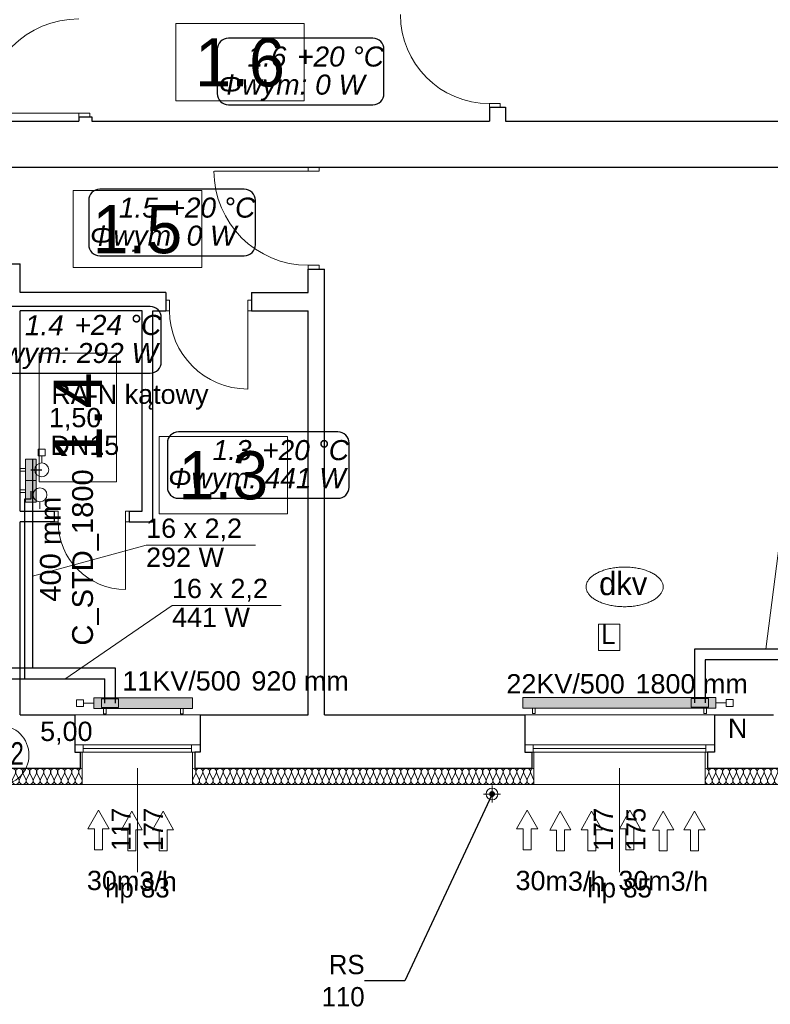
# Model space of a CAD drawing. Header units: millimetres. Extents: x -17429 to 155243, y -2908 to 188569.
# Tile 69 of 113: x 11431 to 18435, y 89263 to 98453. Entities that reach past the tile are written whole.
import ezdxf
from ezdxf.lldxf.tags import DXFTag

# ---------------------------------------------------------------- set-up
doc = ezdxf.new("R2010")
doc.units = ezdxf.units.MM
doc.header["$MEASUREMENT"] = 0
doc.layers.get('0').update_dxf_attribs({"lineweight": 5})
for name, color, linetype in [('#opisy', 7, 'Continuous'), ('#podkład', 252, 'Continuous'), ('Arch ocieplenie', 252, 'Continuous'), ('IS_Armatura_podłączeniowa_grz._dolnozas.', 255, 'SOLID'), ('IS_Armatura_Therm', 7, 'SOLID'), ('IS_Grafika', 7, 'SOLID'), ('IS_Grzejniki_Plan_rzut', 7, 'SOLID'), ('IS_Opisy_działek_Therm', 7, 'SOLID'), ('IS_Powrót', 5, 'DASH'), ('IS_Text_Armatury_Therm', 7, 'Continuous'), ('IS_Text_Konstrukcji', 7, 'Continuous'), ('IS_Text_Odbiornikow_Therm', 7, 'Continuous'), ('IS_Zasilanie', 1, 'SOLID')]:
    doc.layers.add(name, color=color, linetype=linetype)
for name, color, linetype, lineweight in [('#piony', 7, 'Continuous', 5), ('Arch opisy_Nr_Pióra__1', 252, 'Continuous', 25), ('Arch opisy_Nr_Pióra__21', 252, 'Continuous', 13), ('INWENT ODWODNIENIE_Nr_Pióra__21', 252, 'Continuous', 13), ('INWENT OPISY_Nr_Pióra__21', 252, 'Continuous', 13), ('INWENT. DRZWI_Nr_Pióra__21', 7, 'Continuous', 13), ('INWENT. OKNA_Nr_Pióra__5', 7, 'Continuous', 13), ('INWENT.ŚCIANY_Nr_Pióra__1', 252, 'Continuous', 25), ('INWENT.ŚCIANY_Nr_Pióra__21', 7, 'Continuous', 13)]:
    doc.layers.add(name, color=color, linetype=linetype, lineweight=lineweight)
doc.layers.add('arch izolacje_Nr_Pióra__3', color=7, linetype='Continuous', lineweight=13, true_color=0xff6600)
doc.layers.add('Arch ocieplenie_Nr_Pióra__22', color=7, linetype='Continuous', lineweight=9, true_color=0x7f7f7f)
doc.styles.add('ARIAL', font='arial.ttf', dxfattribs={"width": 0.75})
doc.styles.add('GENERATED_STYLE_2', font='txt')
doc.styles.add('GENERATED_STYLE_3', font='txt')
doc.styles.add('GENERATED_STYLE_4', font='txt')
doc.styles.add('MtXpl_Arial', font='txt', dxfattribs={"height": 0.2})
doc.styles.get("Standard").update_dxf_attribs({"font": 'arial.ttf', "bigfont": 'BIGFONT.SHX'})
tags = doc.linetypes.add('DASH', pattern=[15, 10, -5]).pattern_tags.tags
tags[6:7] = [DXFTag(74, 4), DXFTag(75, 0), DXFTag(340, '0'), DXFTag(46, 0.0), DXFTag(50, 0.0), DXFTag(44, 0.0), DXFTag(45, 0.0)]
tags[4:5] = [DXFTag(74, 4), DXFTag(75, 0), DXFTag(340, '0'), DXFTag(46, 0.0), DXFTag(50, 0.0), DXFTag(44, 0.0), DXFTag(45, 0.0)]
tags = doc.linetypes.add('SOLID', pattern=[10, 10, 0]).pattern_tags.tags
tags[6:7] = [DXFTag(74, 4), DXFTag(75, 0), DXFTag(340, '0'), DXFTag(46, 0.0), DXFTag(50, 0.0), DXFTag(44, 0.0), DXFTag(45, 0.0)]
tags[4:5] = [DXFTag(74, 4), DXFTag(75, 0), DXFTag(340, '0'), DXFTag(46, 0.0), DXFTag(50, 0.0), DXFTag(44, 0.0), DXFTag(45, 0.0)]
doc.dimstyles.new('GENERATED_STYLE__6', dxfattribs={"dimtxt": 0.18, "dimasz": 109.44, "dimexe": 0.18, "dimexo": 0.0625, "dimgap": 0.09, "dimtad": 0, "dimtih": 1, "dimtoh": 1, "dimdec": 4, "dimzin": 0, "dimdsep": 46, "dimcen": 0.09, "dimadec": 0, "dimazin": 0, "dimtfac": 1, "dimtdec": 4, "dimtmove": 0, "dimatfit": 3, "dimldrblk": 'ARROWHEAD_11', "dimfxl": 1, "dimtolj": 1, "dimtzin": 0, "dimarcsym": 0})

# ---------------------------------------------------------------- blocks, each defined once
blk = doc.blocks.new('Izolacja cieplna 14_100', base_point=(12014.1, 91465.9))
at = {"layer": 'Arch ocieplenie_Nr_Pióra__22', "linetype": 'Continuous'}
for p, q in [((11064, 91421.2), (11036.8, 91360.6)), ((11096.7, 91360.6), (11069.5, 91421.2)), ((11129.3, 91421.2), (11102.1, 91360.6)), ((11162, 91360.6), (11134.8, 91421.2)), ((11194.7, 91421.2), (11167.5, 91360.6)), ((11227.3, 91360.6), (11200.1, 91421.2)), ((11260, 91421.2), (11232.8, 91360.6)), ((11292.7, 91360.6), (11265.5, 91421.2)), ((11325.3, 91421.2), (11298.1, 91360.6)), ((11358, 91360.6), (11330.8, 91421.2)), ((11390.7, 91421.2), (11363.5, 91360.6)), ((11423.3, 91360.6), (11396.1, 91421.2)), ((11456, 91421.2), (11428.8, 91360.6)), ((11488.7, 91360.6), (11461.5, 91421.2)), ((11521.3, 91421.2), (11494.1, 91360.6)), ((11554, 91360.6), (11526.8, 91421.2)), ((11586.7, 91421.2), (11559.5, 91360.6)), ((11619.3, 91360.6), (11592.1, 91421.2)), ((11652, 91421.2), (11624.8, 91360.6)), ((11684.7, 91360.6), (11657.5, 91421.2)), ((11717.3, 91421.2), (11690.1, 91360.6)), ((11750, 91360.6), (11722.8, 91421.2)), ((11782.7, 91421.2), (11755.5, 91360.6)), ((11815.3, 91360.6), (11788.1, 91421.2)), ((11848, 91421.2), (11820.8, 91360.6)), ((11880.7, 91360.6), (11853.5, 91421.2)), ((11913.3, 91421.2), (11886.1, 91360.6)), ((11946, 91360.6), (11918.8, 91421.2)), ((11978.7, 91421.2), (11951.5, 91360.6)), ((12011.3, 91360.6), (11984.1, 91421.2))]:
    blk.add_line(p, q, dxfattribs=at)
for centre, start_param, end_param in [((11034.1, 91434), 2.7288, 4.712389), ((11099.4, 91434), 2.7288, 6.695979), ((11164.7, 91434), 2.7288, 6.695979), ((11230.1, 91434), 2.7288, 6.695979), ((11295.4, 91434), 2.7288, 6.695979), ((11360.7, 91434), 2.7288, 6.695979), ((11426.1, 91434), 2.7288, 6.695979), ((11491.4, 91434), 2.7288, 6.695979), ((11556.7, 91434), 2.7288, 6.695979), ((11622.1, 91434), 2.7288, 6.695979), ((11687.4, 91434), 2.7288, 6.695979), ((11752.7, 91434), 2.7288, 6.695979), ((11818.1, 91434), 2.7288, 6.695979), ((11883.4, 91434), 2.7288, 6.695979), ((11948.7, 91434), 2.7288, 6.695979), ((12014.1, 91434), 4.712389, 6.695979), ((11066.7, 91347.8), 5.870392, 9.837571), ((11132.1, 91347.8), 5.870392, 9.837571), ((11197.4, 91347.8), 5.870392, 9.837571), ((11262.7, 91347.8), 5.870392, 9.837571), ((11328.1, 91347.8), 5.870392, 9.837571), ((11393.4, 91347.8), 5.870392, 9.837571), ((11458.7, 91347.8), 5.870392, 9.837571), ((11524.1, 91347.8), 5.870392, 9.837571), ((11589.4, 91347.8), 5.870392, 9.837571), ((11654.7, 91347.8), 5.870392, 9.837571), ((11720.1, 91347.8), 5.870392, 9.837571), ((11785.4, 91347.8), 5.870392, 9.837571), ((11850.7, 91347.8), 5.870392, 9.837571), ((11916.1, 91347.8), 5.870392, 9.837571), ((11981.4, 91347.8), 5.870392, 9.837571)]:
    blk.add_ellipse(centre, major_axis=(-32.7, 0), ratio=0.976583, start_param=start_param, end_param=end_param, dxfattribs=at)
blk = doc.blocks.new('Izolacja cieplna 14_104', base_point=(18539.1, 91465.9))
at = {"layer": 'Arch ocieplenie_Nr_Pióra__22', "linetype": 'Continuous'}
for p, q in [((17858.6, 91421.2), (17831.8, 91360.6)), ((17890.9, 91360.6), (17864.1, 91421.2)), ((17923.2, 91421.2), (17896.3, 91360.6)), ((17955.4, 91360.6), (17928.6, 91421.2)), ((17987.7, 91421.2), (17960.9, 91360.6)), ((18020, 91360.6), (17993.1, 91421.2)), ((18052.3, 91421.2), (18025.4, 91360.6)), ((18084.5, 91360.6), (18057.7, 91421.2)), ((18116.8, 91421.2), (18090, 91360.6)), ((18149.1, 91360.6), (18122.2, 91421.2)), ((18181.4, 91421.2), (18154.5, 91360.6)), ((18213.6, 91360.6), (18186.8, 91421.2)), ((18245.9, 91421.2), (18219.1, 91360.6)), ((18278.2, 91360.6), (18251.3, 91421.2)), ((18310.5, 91421.2), (18283.6, 91360.6)), ((18342.7, 91360.6), (18315.9, 91421.2)), ((18375, 91421.2), (18348.1, 91360.6)), ((18407.3, 91360.6), (18380.4, 91421.2)), ((18439.5, 91421.2), (18412.7, 91360.6)), ((18471.8, 91360.6), (18445, 91421.2)), ((18504.1, 91421.2), (18477.2, 91360.6)), ((18536.4, 91360.6), (18509.5, 91421.2))]:
    blk.add_line(p, q, dxfattribs=at)
for centre, start_param, end_param in [((17829.1, 91434), 2.7288, 4.712389), ((17893.6, 91434), 2.7288, 6.695979), ((17958.2, 91434), 2.7288, 6.695979), ((18022.7, 91434), 2.7288, 6.695979), ((18087.3, 91434), 2.7288, 6.695979), ((18151.8, 91434), 2.7288, 6.695979), ((18216.3, 91434), 2.7288, 6.695979), ((18280.9, 91434), 2.7288, 6.695979), ((18345.4, 91434), 2.7288, 6.695979), ((18410, 91434), 2.7288, 6.695979), ((18474.5, 91434), 2.7288, 6.695979), ((18539.1, 91434), 4.712389, 6.695979), ((17861.3, 91347.8), 5.870392, 9.837571), ((17925.9, 91347.8), 5.870392, 9.837571), ((17990.4, 91347.8), 5.870392, 9.837571), ((18055, 91347.8), 5.870392, 9.837571), ((18119.5, 91347.8), 5.870392, 9.837571), ((18184.1, 91347.8), 5.870392, 9.837571), ((18248.6, 91347.8), 5.870392, 9.837571), ((18313.2, 91347.8), 5.870392, 9.837571), ((18377.7, 91347.8), 5.870392, 9.837571), ((18442.3, 91347.8), 5.870392, 9.837571), ((18506.8, 91347.8), 5.870392, 9.837571)]:
    blk.add_ellipse(centre, major_axis=(-32.3, 0), ratio=0.988504, start_param=start_param, end_param=end_param, dxfattribs=at)
blk = doc.blocks.new('Izolacja cieplna 14_105', base_point=(16229.1, 91465.9))
at = {"layer": 'Arch ocieplenie_Nr_Pióra__22', "linetype": 'Continuous'}
for p, q in [((13073.2, 91421.2), (13046.7, 91360.5)), ((13105.1, 91360.5), (13078.6, 91421.2)), ((13136.9, 91421.2), (13110.4, 91360.5)), ((13168.8, 91360.5), (13142.3, 91421.2)), ((13200.6, 91421.2), (13174.1, 91360.5)), ((13232.5, 91360.5), (13206, 91421.2)), ((13264.3, 91421.2), (13237.8, 91360.5)), ((13296.2, 91360.5), (13269.7, 91421.2)), ((13328, 91421.2), (13301.5, 91360.5)), ((13359.9, 91360.5), (13333.4, 91421.2)), ((13391.7, 91421.2), (13365.2, 91360.5)), ((13423.6, 91360.5), (13397.1, 91421.2)), ((13455.4, 91421.2), (13428.9, 91360.5)), ((13487.3, 91360.5), (13460.8, 91421.2)), ((13519.1, 91421.2), (13492.6, 91360.5)), ((13551, 91360.5), (13524.5, 91421.2)), ((13582.8, 91421.2), (13556.3, 91360.5)), ((13614.7, 91360.5), (13588.2, 91421.2)), ((13646.5, 91421.2), (13620, 91360.5)), ((13678.4, 91360.5), (13651.9, 91421.2)), ((13710.2, 91421.2), (13683.7, 91360.5)), ((13742.1, 91360.5), (13715.6, 91421.2)), ((13773.9, 91421.2), (13747.4, 91360.5)), ((13805.8, 91360.5), (13779.3, 91421.2)), ((13837.6, 91421.2), (13811.1, 91360.5)), ((13869.5, 91360.5), (13843, 91421.2)), ((13901.3, 91421.2), (13874.8, 91360.5)), ((13933.2, 91360.5), (13906.7, 91421.2)), ((13965, 91421.2), (13938.5, 91360.5)), ((13996.9, 91360.5), (13970.4, 91421.2)), ((14028.7, 91421.2), (14002.2, 91360.5)), ((14060.6, 91360.5), (14034.1, 91421.2)), ((14092.4, 91421.2), (14065.9, 91360.5)), ((14124.3, 91360.5), (14097.8, 91421.2)), ((14156.1, 91421.2), (14129.6, 91360.5)), ((14188, 91360.5), (14161.5, 91421.2)), ((14219.8, 91421.2), (14193.3, 91360.5)), ((14251.7, 91360.5), (14225.2, 91421.2)), ((14283.5, 91421.2), (14257, 91360.5)), ((14315.4, 91360.5), (14288.9, 91421.2)), ((14347.2, 91421.2), (14320.7, 91360.5)), ((14379.1, 91360.5), (14352.6, 91421.2)), ((14410.9, 91421.2), (14384.4, 91360.5)), ((14442.8, 91360.5), (14416.3, 91421.2)), ((14474.6, 91421.2), (14448.1, 91360.5)), ((14506.5, 91360.5), (14480, 91421.2)), ((14538.3, 91421.2), (14511.8, 91360.5)), ((14570.2, 91360.5), (14543.7, 91421.2)), ((14602, 91421.2), (14575.5, 91360.5)), ((14633.9, 91360.5), (14607.4, 91421.2)), ((14665.7, 91421.2), (14639.2, 91360.5)), ((14697.6, 91360.5), (14671.1, 91421.2)), ((14729.4, 91421.2), (14702.9, 91360.5)), ((14761.3, 91360.5), (14734.8, 91421.2)), ((14793.1, 91421.2), (14766.6, 91360.5)), ((14825, 91360.5), (14798.5, 91421.2)), ((14856.8, 91421.2), (14830.3, 91360.5)), ((14888.7, 91360.5), (14862.2, 91421.2)), ((14920.5, 91421.2), (14894, 91360.5)), ((14952.4, 91360.5), (14925.9, 91421.2)), ((14984.2, 91421.2), (14957.7, 91360.5)), ((15016.1, 91360.5), (14989.6, 91421.2)), ((15047.9, 91421.2), (15021.4, 91360.5)), ((15079.8, 91360.5), (15053.3, 91421.2)), ((15111.6, 91421.2), (15085.1, 91360.5)), ((15143.5, 91360.5), (15117, 91421.2)), ((15175.3, 91421.2), (15148.8, 91360.5)), ((15207.2, 91360.5), (15180.7, 91421.2)), ((15239, 91421.2), (15212.5, 91360.5)), ((15270.9, 91360.5), (15244.4, 91421.2)), ((15302.7, 91421.2), (15276.2, 91360.5)), ((15334.6, 91360.5), (15308.1, 91421.2)), ((15366.4, 91421.2), (15339.9, 91360.5)), ((15398.3, 91360.5), (15371.8, 91421.2)), ((15430.1, 91421.2), (15403.6, 91360.5)), ((15462, 91360.5), (15435.5, 91421.2)), ((15493.8, 91421.2), (15467.3, 91360.5)), ((15525.7, 91360.5), (15499.2, 91421.2)), ((15557.5, 91421.2), (15531, 91360.5)), ((15589.4, 91360.5), (15562.9, 91421.2)), ((15621.2, 91421.2), (15594.7, 91360.5)), ((15653.1, 91360.5), (15626.6, 91421.2)), ((15684.9, 91421.2), (15658.4, 91360.5)), ((15716.8, 91360.5), (15690.3, 91421.2)), ((15748.6, 91421.2), (15722.1, 91360.5)), ((15780.5, 91360.5), (15754, 91421.2)), ((15812.3, 91421.2), (15785.8, 91360.5)), ((15844.2, 91360.5), (15817.7, 91421.2)), ((15876, 91421.2), (15849.5, 91360.5)), ((15907.9, 91360.5), (15881.4, 91421.2)), ((15939.7, 91421.2), (15913.2, 91360.5)), ((15971.6, 91360.5), (15945.1, 91421.2)), ((16003.4, 91421.2), (15976.9, 91360.5)), ((16035.3, 91360.5), (16008.8, 91421.2)), ((16067.1, 91421.2), (16040.6, 91360.5)), ((16099, 91360.5), (16072.5, 91421.2)), ((16130.8, 91421.2), (16104.3, 91360.5)), ((16162.7, 91360.5), (16136.2, 91421.2)), ((16194.5, 91421.2), (16168, 91360.5)), ((16226.4, 91360.5), (16199.9, 91421.2))]:
    blk.add_line(p, q, dxfattribs=at)
for centre, start_param, end_param in [((13044.1, 91434), 1.158004, 3.141593), ((13107.8, 91434), 1.158004, 5.125183), ((13171.5, 91434), 1.158004, 5.125183), ((13235.2, 91434), 1.158004, 5.125183), ((13298.9, 91434), 1.158004, 5.125183), ((13362.6, 91434), 1.158004, 5.125183), ((13426.3, 91434), 1.158004, 5.125183), ((13490, 91434), 1.158004, 5.125183), ((13553.7, 91434), 1.158004, 5.125183), ((13617.4, 91434), 1.158004, 5.125183), ((13681.1, 91434), 1.158004, 5.125183), ((13744.8, 91434), 1.158004, 5.125183), ((13808.5, 91434), 1.158004, 5.125183), ((13872.2, 91434), 1.158004, 5.125183), ((13935.9, 91434), 1.158004, 5.125183), ((13999.6, 91434), 1.158004, 5.125183), ((14063.3, 91434), 1.158004, 5.125183), ((14127, 91434), 1.158004, 5.125183), ((14190.7, 91434), 1.158004, 5.125183), ((14254.4, 91434), 1.158004, 5.125183), ((14318.1, 91434), 1.158004, 5.125183), ((14381.8, 91434), 1.158004, 5.125183), ((14445.5, 91434), 1.158004, 5.125183), ((14509.2, 91434), 1.158004, 5.125183), ((14572.9, 91434), 1.158004, 5.125183), ((14636.6, 91434), 1.158004, 5.125183), ((14700.3, 91434), 1.158004, 5.125183), ((14764, 91434), 1.158004, 5.125183), ((14827.7, 91434), 1.158004, 5.125183), ((14891.4, 91434), 1.158004, 5.125183), ((14955.1, 91434), 1.158004, 5.125183), ((15018.8, 91434), 1.158004, 5.125183), ((15082.5, 91434), 1.158004, 5.125183), ((15146.2, 91434), 1.158004, 5.125183), ((15209.9, 91434), 1.158004, 5.125183), ((15273.6, 91434), 1.158004, 5.125183), ((15337.3, 91434), 1.158004, 5.125183), ((15401, 91434), 1.158004, 5.125183), ((15464.7, 91434), 1.158004, 5.125183), ((15528.4, 91434), 1.158004, 5.125183), ((15592.1, 91434), 1.158004, 5.125183), ((15655.8, 91434), 1.158004, 5.125183), ((15719.5, 91434), 1.158004, 5.125183), ((15783.2, 91434), 1.158004, 5.125183), ((15846.9, 91434), 1.158004, 5.125183), ((15910.6, 91434), 1.158004, 5.125183), ((15974.3, 91434), 1.158004, 5.125183), ((16038, 91434), 1.158004, 5.125183), ((16101.7, 91434), 1.158004, 5.125183), ((16165.4, 91434), 1.158004, 5.125183), ((16229.1, 91434), 3.141593, 5.125182), ((13075.9, 91347.8), 4.299595, 8.266775), ((13139.6, 91347.8), 4.299595, 8.266775), ((13203.3, 91347.8), 4.299595, 8.266775), ((13267, 91347.8), 4.299595, 8.266775), ((13330.7, 91347.8), 4.299595, 8.266775), ((13394.4, 91347.8), 4.299595, 8.266775), ((13458.1, 91347.8), 4.299595, 8.266775), ((13521.8, 91347.8), 4.299595, 8.266775), ((13585.5, 91347.8), 4.299595, 8.266775), ((13649.2, 91347.8), 4.299595, 8.266775), ((13712.9, 91347.8), 4.299595, 8.266775), ((13776.6, 91347.8), 4.299595, 8.266775), ((13840.3, 91347.8), 4.299595, 8.266775), ((13904, 91347.8), 4.299595, 8.266775), ((13967.7, 91347.8), 4.299595, 8.266775), ((14031.4, 91347.8), 4.299595, 8.266775), ((14095.1, 91347.8), 4.299595, 8.266775), ((14158.8, 91347.8), 4.299595, 8.266775), ((14222.5, 91347.8), 4.299595, 8.266775), ((14286.2, 91347.8), 4.299595, 8.266775), ((14349.9, 91347.8), 4.299595, 8.266775), ((14413.6, 91347.8), 4.299595, 8.266775), ((14477.3, 91347.8), 4.299595, 8.266775), ((14541, 91347.8), 4.299595, 8.266775), ((14604.7, 91347.8), 4.299595, 8.266775), ((14668.4, 91347.8), 4.299595, 8.266775), ((14732.1, 91347.8), 4.299595, 8.266775), ((14795.8, 91347.8), 4.299595, 8.266775), ((14859.5, 91347.8), 4.299595, 8.266775), ((14923.2, 91347.8), 4.299595, 8.266775), ((14986.9, 91347.8), 4.299595, 8.266775), ((15050.6, 91347.8), 4.299595, 8.266775), ((15114.3, 91347.8), 4.299595, 8.266775), ((15178, 91347.8), 4.299595, 8.266775), ((15241.7, 91347.8), 4.299595, 8.266775), ((15305.4, 91347.8), 4.299595, 8.266775), ((15369.1, 91347.8), 4.299595, 8.266775), ((15432.8, 91347.8), 4.299595, 8.266775), ((15496.5, 91347.8), 4.299595, 8.266775), ((15560.2, 91347.8), 4.299595, 8.266775), ((15623.9, 91347.8), 4.299595, 8.266775), ((15687.6, 91347.8), 4.299595, 8.266775), ((15751.3, 91347.8), 4.299595, 8.266775), ((15815, 91347.8), 4.299595, 8.266775), ((15878.7, 91347.8), 4.299595, 8.266775), ((15942.4, 91347.8), 4.299595, 8.266775), ((16006.1, 91347.8), 4.299595, 8.266775), ((16069.8, 91347.8), 4.299595, 8.266775), ((16133.5, 91347.8), 4.299595, 8.266775), ((16197.2, 91347.8), 4.299595, 8.266775)]:
    blk.add_ellipse(centre, major_axis=(0, -31.9), ratio=0.998379, start_param=start_param, end_param=end_param, dxfattribs=at)
blk = doc.blocks.new('ARROWHEAD_11')
at = {"color": 0, "linetype": 'Continuous', "lineweight": 0}
blk.add_line((0, 0), (-1, 0), dxfattribs=at)
at = {"color": 0, "linetype": 'Continuous', "lineweight": 0, "const_width": 0.25, "flags": 128}
blk.add_lwpolyline([(-0.125, 0, 1), (0.125, 0, 1)], format="xyb", close=True, dxfattribs=at)
blk = doc.blocks.new('E210168')
at = {"color": 7, "lineweight": 13}
for p, q in [((19.41, 19.75), (19.41, 13.6)), ((19.41, 19.75), (36.98, 9.88)), ((19.41, 0), (36.98, 9.88)), ((19.41, 6.15), (19.41, 0))]:
    blk.add_line(p, q, dxfattribs=at)
blk.add_lwpolyline([(19.41, 13.6), (0, 13.6), (0, 6.15), (19.41, 6.15)], dxfattribs=at)
blk = doc.blocks.new('parter')
at = {"layer": 'arch izolacje_Nr_Pióra__3', "color": 252, "linetype": 'Continuous'}
for p, q in [((12014.1, 91615.9), (12014.1, 91315.9)), ((13044.1, 91315.9), (13044.1, 91615.9)), ((16229.1, 91615.9), (16229.1, 91315.9)), ((17829.1, 91315.9), (17829.1, 91615.9)), ((32134.1, 91315.9), (-11060.9, 91315.9)), ((12014.1, 91315.9), (11034.1, 91315.9)), ((16229.1, 91315.9), (13044.1, 91315.9)), ((18539.1, 91315.9), (17829.1, 91315.9))]:
    blk.add_line(p, q, dxfattribs=at)
at = {"layer": 'Arch opisy_Nr_Pióra__21', "color": 252, "linetype": 'Continuous'}
for p, q in [((14087, 98416.6), (12887, 98416.6)), ((12887, 98416.6), (12887, 97696.6)), ((14087, 97696.6), (14087, 98416.6)), ((12887, 97696.6), (14087, 97696.6)), ((13129.6, 96859.4), (11929.6, 96859.4)), ((11929.6, 96859.4), (11929.6, 96139.4)), ((13129.6, 96139.4), (13129.6, 96859.4)), ((11929.6, 96139.4), (13129.6, 96139.4)), ((11614.1, 95341.3), (11614.1, 94141.3)), ((12334.1, 95341.3), (11614.1, 95341.3)), ((12334.1, 94141.3), (12334.1, 95341.3)), ((13931.3, 94562.6), (12731.3, 94562.6)), ((12731.3, 94562.6), (12731.3, 93842.6)), ((13931.3, 93842.6), (13931.3, 94562.6)), ((11614.1, 94141.3), (12334.1, 94141.3)), ((12731.3, 93842.6), (13931.3, 93842.6))]:
    blk.add_line(p, q, dxfattribs=at)
at = {"layer": 'INWENT ODWODNIENIE_Nr_Pióra__21', "color": 252, "linetype": 'Continuous'}
for p, q in [((15839.1, 91145.9), (15839.1, 91305.9)), ((15759.1, 91225.9), (15919.1, 91225.9))]:
    blk.add_line(p, q, dxfattribs=at)
blk.add_circle((15839.1, 91225.9), 55, dxfattribs=at)
at = {"layer": 'INWENT OPISY_Nr_Pióra__21', "color": 252, "linetype": 'Continuous'}
for p, q in [((12529.1, 91465.9), (12529.1, 90495.9)), ((17029.1, 91465.9), (17029.1, 90495.9))]:
    blk.add_line(p, q, dxfattribs=at)
at = {"layer": 'INWENT. DRZWI_Nr_Pióra__21', "color": 252, "linetype": 'Continuous'}
for p, q in [((15814.1, 97670.9), (15814.1, 97635.9)), ((15814.1, 97670.9), (15914.1, 97670.9)), ((15914.1, 97670.9), (15914.1, 97635.9)), ((11984.1, 97580.9), (11107.9, 97580.9)), ((11984.1, 97580.9), (11984.1, 97545.9)), ((11984.1, 97580.9), (12084.1, 97580.9)), ((12084.1, 97580.9), (12084.1, 97545.9)), ((14124.1, 97040.9), (14124.1, 97075.9)), ((14224.1, 97040.9), (14224.1, 97075.9)), ((14124.1, 97040.9), (13247.9, 97040.9)), ((14124.1, 97040.9), (14224.1, 97040.9)), ((14124.1, 96160.9), (14124.1, 96125.9)), ((14124.1, 96160.9), (14224.1, 96160.9)), ((14224.1, 96160.9), (14224.1, 96125.9)), ((12829.1, 95835.9), (12794.1, 95835.9)), ((12829.1, 95735.9), (12829.1, 95835.9)), ((13559.1, 95735.9), (13559.1, 95835.9)), ((13559.1, 95835.9), (13594.1, 95835.9)), ((12829.1, 95735.9), (12794.1, 95735.9)), ((13559.1, 95735.9), (13559.1, 95005.9)), ((13559.1, 95735.9), (13594.1, 95735.9)), ((11789.1, 93865.9), (11754.1, 93865.9)), ((11789.1, 93765.9), (11789.1, 93865.9)), ((12419.1, 93765.9), (12419.1, 93865.9)), ((12419.1, 93865.9), (12454.1, 93865.9)), ((11789.1, 93765.9), (11754.1, 93765.9)), ((12419.1, 93765.9), (12419.1, 93135.9)), ((12419.1, 93765.9), (12454.1, 93765.9))]:
    blk.add_line(p, q, dxfattribs=at)
for centre, radius, start, end in [((11984.1, 97580.9), 880, 90, 180), ((15814.1, 98500.9), 830, 180, 270), ((14124.1, 97040.9), 880, 180, 270), ((13559.1, 95735.9), 730, 180, 270), ((12419.1, 93765.9), 630, 180, 270)]:
    blk.add_arc(centre, radius, start, end, dxfattribs=at)
at = {"layer": 'INWENT. OKNA_Nr_Pióra__5', "color": 252, "linetype": 'Continuous'}
for p, q in [((13114.1, 91685.9), (11944.1, 91685.9)), ((11944.1, 91615.9), (11944.1, 91685.9)), ((12024.1, 91615.9), (12024.1, 91685.9)), ((12024.1, 91650.9), (13034.1, 91650.9)), ((13034.1, 91615.9), (13034.1, 91685.9)), ((13114.1, 91615.9), (13114.1, 91685.9)), ((17914.1, 91685.9), (16144.1, 91685.9)), ((16144.1, 91615.9), (16144.1, 91685.9)), ((16224.1, 91615.9), (16224.1, 91685.9)), ((16224.1, 91650.9), (17834.1, 91650.9)), ((17834.1, 91615.9), (17834.1, 91685.9)), ((17914.1, 91615.9), (17914.1, 91685.9)), ((11944.1, 91615.9), (13114.1, 91615.9)), ((16144.1, 91615.9), (17914.1, 91615.9))]:
    blk.add_line(p, q, dxfattribs=at)
at = {"layer": 'INWENT.ŚCIANY_Nr_Pióra__1', "color": 252, "linetype": 'Continuous'}
for p, q in [((15814.1, 97635.9), (15964.1, 97635.9)), ((15814.1, 97635.9), (15814.1, 97505.9)), ((15964.1, 97635.9), (15964.1, 97505.9)), ((11984.1, 97545.9), (12104.1, 97545.9)), ((11984.1, 97545.9), (11984.1, 97505.9)), ((12104.1, 97545.9), (12104.1, 97505.9)), ((11244.1, 97505.9), (11984.1, 97505.9)), ((12104.1, 97505.9), (15814.1, 97505.9)), ((15964.1, 97505.9), (26324.1, 97505.9)), ((11244.1, 97075.9), (26584.1, 97075.9)), ((11244.1, 97075.9), (11434.1, 97075.9)), ((11244.1, 96175.9), (11434.1, 96175.9)), ((11434.1, 95905.9), (11434.1, 96175.9)), ((14124.1, 96125.9), (14274.1, 96125.9)), ((14124.1, 95905.9), (14124.1, 96125.9)), ((14274.1, 91965.9), (14274.1, 96125.9)), ((12794.1, 95905.9), (11434.1, 95905.9)), ((12794.1, 95905.9), (12794.1, 95735.9)), ((13594.1, 95905.9), (13594.1, 95735.9)), ((13594.1, 95905.9), (14124.1, 95905.9)), ((12574.1, 95735.9), (11434.1, 95735.9)), ((11434.1, 93865.9), (11434.1, 95735.9)), ((12574.1, 93865.9), (12574.1, 95735.9)), ((12674.1, 93765.9), (12674.1, 95735.9)), ((12674.1, 95735.9), (12794.1, 95735.9)), ((13594.1, 95735.9), (14124.1, 95735.9)), ((14124.1, 91965.9), (14124.1, 95735.9)), ((11434.1, 93865.9), (11754.1, 93865.9)), ((11754.1, 93865.9), (11754.1, 93765.9)), ((12454.1, 93865.9), (12454.1, 93765.9)), ((12454.1, 93865.9), (12574.1, 93865.9)), ((11754.1, 93765.9), (11434.1, 93765.9)), ((11434.1, 91965.9), (11434.1, 93765.9)), ((12454.1, 93765.9), (12674.1, 93765.9)), ((11434.1, 91965.9), (11944.1, 91965.9)), ((11944.1, 91965.9), (11944.1, 91615.9)), ((13114.1, 91965.9), (14124.1, 91965.9)), ((13114.1, 91965.9), (13114.1, 91615.9)), ((14274.1, 91965.9), (16144.1, 91965.9)), ((16144.1, 91965.9), (16144.1, 91615.9)), ((17914.1, 91965.9), (18464.1, 91965.9)), ((17914.1, 91965.9), (17914.1, 91615.9)), ((11944.1, 91615.9), (11994.1, 91615.9)), ((11994.1, 91615.9), (11994.1, 91465.9)), ((13114.1, 91615.9), (13064.1, 91615.9)), ((13064.1, 91615.9), (13064.1, 91465.9)), ((16144.1, 91615.9), (16209.1, 91615.9)), ((16209.1, 91615.9), (16209.1, 91465.9)), ((17914.1, 91615.9), (17849.1, 91615.9)), ((17849.1, 91615.9), (17849.1, 91465.9)), ((11054.1, 91465.9), (11994.1, 91465.9)), ((13064.1, 91465.9), (16209.1, 91465.9)), ((17849.1, 91465.9), (18519.1, 91465.9))]:
    blk.add_line(p, q, dxfattribs=at)
at = {"layer": 'INWENT.ŚCIANY_Nr_Pióra__21', "color": 252, "linetype": 'Continuous'}
for p, q in [((11944.1, 91965.9), (13114.1, 91965.9)), ((16144.1, 91965.9), (17914.1, 91965.9))]:
    blk.add_line(p, q, dxfattribs=at)
at = {"layer": 'Arch ocieplenie', "color": 252, "linetype": 'Continuous', "lineweight": 9}
for name, p in [('Izolacja cieplna 14_100', (12014.1, 91465.9)), ('Izolacja cieplna 14_105', (16229.1, 91465.9)), ('Izolacja cieplna 14_104', (18539.1, 91465.9))]:
    blk.add_blockref(name, p, dxfattribs=at)
at = {"layer": 'Arch opisy_Nr_Pióra__1', "color": 252, "linetype": 'Continuous', "char_height": 450, "attachment_point": 8, "style": 'GENERATED_STYLE_3'}
for s, insert in [('{1.6}', (13487, 97824)), ('{1.5}', (12529.6, 96266.8)), ('{1.3}', (13331.3, 93969.9))]:
    blk.add_mtext(s, dxfattribs=dict(at, insert=insert))
at = {"layer": 'Arch opisy_Nr_Pióra__1', "color": 252, "linetype": 'Continuous', "insert": (12199.1, 94741.3), "char_height": 450, "attachment_point": 8, "rotation": 90, "style": 'GENERATED_STYLE_3'}
blk.add_mtext('{1.4}', dxfattribs=at)
at = {"layer": 'INWENT OPISY_Nr_Pióra__21', "color": 252, "linetype": 'Continuous', "char_height": 180, "width": 1346.334, "attachment_point": 2, "rotation": 90, "style": 'GENERATED_STYLE_2'}
for s, insert, line_spacing_factor in [('{117\\P177}', (12287.9, 90895.9), 0.998099), ('{177\\P175}', (16787.9, 90895.9), 1.008452)]:
    blk.add_mtext(s, dxfattribs=dict(at, insert=insert, line_spacing_factor=line_spacing_factor))
at = {"layer": 'INWENT OPISY_Nr_Pióra__21', "color": 252, "linetype": 'Continuous', "char_height": 180, "attachment_point": 2, "style": 'GENERATED_STYLE_2'}
for s, insert in [('{hp 83}', (12529.1, 90440.2)), ('{hp 85}', (17029.1, 90440.2))]:
    blk.add_mtext(s, dxfattribs=dict(at, insert=insert))
at = {"layer": 'INWENT OPISY_Nr_Pióra__21', "color": 252, "linetype": 'Continuous', "insert": (14649.7, 89482.9), "char_height": 180, "width": 692.895, "attachment_point": 6, "style": 'GENERATED_STYLE_4'}
blk.add_mtext('{RS 110}', dxfattribs=at)
at = {"layer": 'INWENT OPISY_Nr_Pióra__21', "color": 252, "linetype": 'Continuous', "annotation_type": 0, "has_hookline": 1, "hookline_direction": 1, "text_width": 394.3}
blk.add_leader([(15839.1, 91225.9), (15024.7, 89482.9), (14649.8, 89482.9)], dimstyle='GENERATED_STYLE__6', dxfattribs=at)

msp = doc.modelspace()

# ---------------------------------------------------------------- linework, layer by layer
at = {"layer": '#piony', "color": 7}
msp.add_circle((11237.4, 91589), 280.2, dxfattribs=at)
at = {"layer": 'IS_Armatura_podłączeniowa_grz._dolnozas.', "color": 7, "lineweight": 0, "ltscale": 10}
for p, q in [((12354, 92114), (12194, 92114)), ((12194, 92114), (12194, 92034)), ((12354, 92034), (12354, 92114)), ((17857.4, 92116.3), (17697.4, 92116.3)), ((17697.4, 92116.3), (17697.4, 92036.3)), ((17857.4, 92036.3), (17857.4, 92116.3)), ((12194, 92034), (12354, 92034)), ((17697.4, 92036.3), (17857.4, 92036.3))]:
    msp.add_line(p, q, dxfattribs=at)
at = {"layer": 'IS_Armatura_Therm', "color": 7, "lineweight": 0, "ltscale": 10}
for p, q in [((11669.1, 94446.2), (11604.1, 94446.2)), ((11604.1, 94446.2), (11604.1, 94381.2)), ((11669.1, 94381.2), (11669.1, 94446.2)), ((11604.1, 94381.2), (11669.1, 94381.2)), ((11636.6, 94316.2), (11636.6, 94381.2)), ((11620.3, 93952.9), (11620.3, 93887.9)), ((12026.5, 92106.5), (11961.5, 92106.5)), ((11961.5, 92106.5), (11961.5, 92041.5)), ((12026.5, 92041.5), (12026.5, 92106.5)), ((18089.9, 92108.8), (18024.9, 92108.8)), ((18024.9, 92108.8), (18024.9, 92043.8)), ((18089.9, 92043.8), (18089.9, 92108.8)), ((11961.5, 92041.5), (12026.5, 92041.5)), ((12124, 92074), (12026.5, 92074)), ((17927.4, 92076.3), (18024.9, 92076.3)), ((18024.9, 92043.8), (18089.9, 92043.8))]:
    msp.add_line(p, q, dxfattribs=at)
at = {"layer": 'IS_Armatura_Therm', "color": 7, "lineweight": 20, "ltscale": 10}
for centre, major_axis in [((11636.6, 94251.2), (65, 0)), ((11620.3, 94017.9), (0, 65))]:
    msp.add_ellipse(centre, major_axis=major_axis, ratio=1, dxfattribs=at)
at = {"layer": 'IS_Grafika', "color": 7, "lineweight": 5, "ltscale": 10}
for p, q in [((17032.1, 92810.1), (16831.9, 92810.1)), ((16831.9, 92810.1), (16831.9, 92565.9)), ((17032.1, 92565.9), (17032.1, 92810.1)), ((16831.9, 92565.9), (17032.1, 92565.9))]:
    msp.add_line(p, q, dxfattribs=at)
for points, knots in [([(17076, 93343.8), (17058.3, 93343.8), (17023.5, 93342.5), (16972.8, 93336.7), (16925, 93327.5), (16880.8, 93315), (16840.6, 93299.6), (16805, 93281.5), (16774.5, 93261), (16749.6, 93238.3), (16730.8, 93213.6), (16718.9, 93187), (16716.2, 93168.2), (16716.2, 93159)], [0, 0, 0, 0, 53.206774, 104.286131, 152.960622, 198.951577, 242.000697, 281.900205, 318.538128, 351.968842, 382.520946, 410.942343, 438.528187, 438.528187, 438.528187, 438.528187]), ([(17435.8, 93159), (17435.8, 93168.2), (17433.1, 93187), (17421.2, 93213.6), (17402.4, 93238.3), (17377.5, 93261), (17347, 93281.5), (17311.4, 93299.6), (17271.2, 93315), (17227, 93327.5), (17179.2, 93336.7), (17128.5, 93342.5), (17093.7, 93343.8), (17076, 93343.8)], [0, 0, 0, 0, 27.585844, 56.00724, 86.559344, 119.990058, 156.627982, 196.52749, 239.576609, 285.567565, 334.242055, 385.321413, 438.528187, 438.528187, 438.528187, 438.528187]), ([(16716.2, 93159), (16716.2, 93149.8), (16718.9, 93131), (16730.8, 93104.4), (16749.6, 93079.7), (16774.5, 93057), (16805, 93036.5), (16840.6, 93018.4), (16880.8, 93003), (16925, 92990.5), (16972.8, 92981.3), (17023.5, 92975.5), (17058.3, 92974.2), (17076, 92974.2)], [0, 0, 0, 0, 27.585844, 56.00724, 86.559344, 119.990058, 156.627982, 196.52749, 239.576609, 285.567565, 334.242055, 385.321413, 438.528187, 438.528187, 438.528187, 438.528187]), ([(17076, 92974.2), (17093.7, 92974.2), (17128.5, 92975.5), (17179.2, 92981.3), (17227, 92990.5), (17271.2, 93003), (17311.4, 93018.4), (17347, 93036.5), (17377.5, 93057), (17402.4, 93079.7), (17421.2, 93104.4), (17433.1, 93131), (17435.8, 93149.8), (17435.8, 93159)], [0, 0, 0, 0, 53.206774, 104.286131, 152.960622, 198.951577, 242.000697, 281.900205, 318.538128, 351.968842, 382.520946, 410.942343, 438.528187, 438.528187, 438.528187, 438.528187])]:
    msp.add_open_spline(points, degree=3, knots=knots, dxfattribs=at)
at = {"layer": 'IS_Grzejniki_Plan_rzut', "color": 252, "lineweight": 0, "ltscale": 10}
for p, q in [((11484.1, 94351.2), (11484.1, 94151.2)), ((11584.1, 94351.2), (11484.1, 94351.2)), ((11584.1, 94151.2), (11584.1, 94351.2)), ((11484.1, 94263.7), (11434.1, 94263.7)), ((11434.1, 94263.7), (11434.1, 94238.7)), ((11434.1, 94238.7), (11484.1, 94238.7)), ((11484.1, 94151.2), (11584.1, 94151.2)), ((11484.1, 93951.2), (11484.1, 94151.2)), ((11484.1, 94151.2), (11584.1, 94151.2)), ((11509.1, 94151.2), (11509.1, 94151.2)), ((11509.1, 94151.2), (11559.1, 94151.2)), ((11559.1, 94151.2), (11509.1, 94151.2)), ((11559.1, 94151.2), (11559.1, 94151.2)), ((11584.1, 94151.2), (11584.1, 93951.2)), ((11434.1, 94038.7), (11434.1, 94063.7)), ((11434.1, 94063.7), (11484.1, 94063.7)), ((11484.1, 94038.7), (11434.1, 94038.7)), ((11584.1, 93951.2), (11484.1, 93951.2)), ((13044, 92124), (12124, 92124)), ((12124, 92124), (12124, 92024)), ((13044, 92024), (13044, 92124)), ((17927.4, 92126.3), (16127.4, 92126.3)), ((16127.4, 92126.3), (16127.4, 92026.3)), ((17927.4, 92026.3), (17927.4, 92126.3)), ((12124, 92024), (13044, 92024)), ((12211.5, 92024), (12211.5, 91974)), ((12236.5, 91974), (12236.5, 92024)), ((12931.5, 91974), (12931.5, 92024)), ((12956.5, 92024), (12956.5, 91974)), ((16127.4, 92026.3), (17927.4, 92026.3)), ((16214.9, 92026.3), (16214.9, 91976.3)), ((16239.9, 91976.3), (16239.9, 92026.3)), ((17814.9, 91976.3), (17814.9, 92026.3)), ((17839.9, 92026.3), (17839.9, 91976.3)), ((12211.5, 91974), (12236.5, 91974)), ((12956.5, 91974), (12931.5, 91974)), ((16214.9, 91976.3), (16239.9, 91976.3)), ((17839.9, 91976.3), (17814.9, 91976.3))]:
    msp.add_line(p, q, dxfattribs=at)
at = {"layer": 'IS_Grzejniki_Plan_rzut', "color": 252, "linetype": 'Continuous', "lineweight": 0, "ltscale": 10, "extrusion": (0, 0, -1)}
for points in [[(-11584.1, 94151.2), (-11484.1, 94351.2), (-11484.1, 94151.2)], [(-11484.1, 94351.2), (-11584.1, 94151.2), (-11584.1, 94351.2)], [(-11584.1, 93951.2), (-11484.1, 94151.2), (-11484.1, 93951.2)], [(-11484.1, 94151.2), (-11584.1, 93951.2), (-11584.1, 94151.2)], [(-13044, 92024), (-12124, 92124), (-12124, 92024)], [(-12124, 92124), (-13044, 92024), (-13044, 92124)], [(-17927.4, 92026.3), (-16127.4, 92126.3), (-16127.4, 92026.3)], [(-16127.4, 92126.3), (-17927.4, 92026.3), (-17927.4, 92126.3)]]:
    msp.add_solid(points, dxfattribs=at)
at = {"layer": 'IS_Opisy_działek_Therm', "color": 7, "lineweight": 5, "ltscale": 10}
for p, q in [((18393.2, 92578.5), (18548.6, 93786.7)), ((11551.3, 93258.3), (12610.9, 93547.6)), ((12610.9, 93547.6), (13630.9, 93547.6)), ((11852.9, 92299.4), (12852.4, 92985.5)), ((12852.4, 92985.5), (13872.4, 92985.5))]:
    msp.add_line(p, q, dxfattribs=at)
at = {"layer": 'IS_Powrót', "color": 5, "lineweight": 30, "ltscale": 20}
for p, q in [((11534.1, 94051.2), (11534.1, 93979.5)), ((11534.1, 93979.5), (11475.7, 93979.5)), ((11475.7, 93979.5), (11475.7, 92297)), ((20470.4, 92478.5), (17827.4, 92478.5)), ((17827.4, 92478.5), (17827.4, 92076.3)), ((8474, 92301.7), (12224, 92301.7)), ((12224, 92074), (12224, 92301.7))]:
    msp.add_line(p, q, dxfattribs=at)
at = {"layer": 'IS_Text_Konstrukcji', "color": 18, "linetype": 'SOLID', "ltscale": 10, "true_color": 0x000000}
for p, q in [((14726.7, 98280), (13378.3, 98280)), ((13275, 98176.7), (13275, 97763.3)), ((14830, 97763.3), (14830, 98176.7)), ((13378.3, 97660), (14726.7, 97660)), ((13526.7, 96870), (12178.3, 96870)), ((12075, 96766.7), (12075, 96353.3)), ((13630, 96353.3), (13630, 96766.7)), ((12178.3, 96250), (13526.7, 96250)), ((12649.3, 95774.9), (11161, 95774.9)), ((12752.6, 95258.2), (12752.6, 95671.6)), ((11161, 95154.9), (12649.3, 95154.9)), ((14401.1, 94606.5), (12912.8, 94606.5)), ((12809.5, 94503.2), (12809.5, 94089.9)), ((14504.5, 94089.9), (14504.5, 94503.2)), ((12912.8, 93986.5), (14401.1, 93986.5))]:
    msp.add_line(p, q, dxfattribs=at)
for centre, start, end in [((13378.3, 98176.7), 89.99996, 180.00004), ((14726.7, 98176.7), 359.99996, 90.00004), ((13378.3, 97763.3), 179.99996, 270.00004), ((14726.7, 97763.3), 269.99996, 0.00004), ((12178.3, 96766.7), 89.99996, 180.00004), ((13526.7, 96766.7), 359.99996, 90.00004), ((12178.3, 96353.3), 179.99996, 270.00004), ((13526.7, 96353.3), 269.99996, 0.00004), ((12649.3, 95671.6), 359.99996, 90.00004), ((12649.3, 95258.2), 269.99996, 0.00004), ((12912.8, 94503.2), 89.99996, 180.00004), ((14401.1, 94503.2), 359.99996, 90.00004), ((12912.8, 94089.9), 179.99996, 270.00004), ((14401.1, 94089.9), 269.99996, 0.00004)]:
    msp.add_arc(centre, 103.3, start, end, dxfattribs=at)
at = {"layer": 'IS_Zasilanie', "color": 1, "lineweight": 30, "ltscale": 10}
for p, q in [((11551.3, 94351.2), (11551.3, 92401.7)), ((11534.1, 94251.2), (11636.6, 94251.2)), ((20370.4, 92578.5), (17727.4, 92578.5)), ((17727.4, 92578.5), (17727.4, 92076.3)), ((11551.3, 92401.7), (11114.3, 92401.7)), ((12324, 92401.7), (11551.3, 92401.7)), ((12324, 92074), (12324, 92401.7))]:
    msp.add_line(p, q, dxfattribs=at)

# ---------------------------------------------------------------- block references
at = {"layer": '#podkład'}
msp.add_blockref('parter', (0, 0), dxfattribs=at)
at = {"color": 7, "lineweight": 5, "xscale": 10, "yscale": 10, "zscale": 10, "rotation": 90.09664922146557}
for p in [(12265.8, 90705.9), (12575.6, 90696.1), (12867.9, 90696.6), (16265.7, 90705.9), (16575.4, 90696.1), (16867.8, 90696.6), (17224.8, 90705.9), (17534.5, 90696.1), (17826.9, 90696.6)]:
    msp.add_blockref('E210168', p, dxfattribs=at)

# ---------------------------------------------------------------- texts
at = {"layer": '#opisy', "color": 7, "lineweight": 0, "style": 'ARIAL'}
for p in [(12057.2, 90330.1, 139.7), (16057, 90330.1, 139.7), (17016.1, 90330.1, 139.7)]:
    msp.add_text('30m3/h', height=180, rotation=359.21724, dxfattribs=at).set_placement(p)
at = {"layer": 'IS_Grafika', "color": 7, "lineweight": 5, "ltscale": 10, "style": 'MtXpl_Arial'}
for s, height, p in [('dkv', 216, (16838.1, 93082)), ('L', 180, (16857.5, 92626.4))]:
    msp.add_text(s, height=height, dxfattribs=at).set_placement(p)
at = {"layer": 'IS_Grafika', "color": 7, "lineweight": 5, "ltscale": 10, "style": 'MtXpl_Arial', "width": 0.8}
msp.add_text('co12', height=210, dxfattribs=at).set_placement((10982.9, 91500))
at = {"layer": 'IS_Opisy_działek_Therm', "color": 7, "lineweight": 5, "ltscale": 10, "char_height": 180}
for s, insert, attachment_point in [('\\fArial|b0|i0;16 x 2,2', (12610.9, 93583.6), 7), ('\\fArial|b0|i0;292 W', (12610.9, 93526), 1), ('\\fArial|b0|i0;16 x 2,2', (12852.4, 93021.5), 7), ('\\fArial|b0|i0;441 W', (12852.4, 92963.9), 1)]:
    msp.add_mtext(s, dxfattribs=dict(at, insert=insert, attachment_point=attachment_point))
at = {"layer": 'IS_Text_Armatury_Therm', "color": 7, "linetype": 'SOLID', "ltscale": 10, "char_height": 180}
for s, insert, attachment_point in [('\\fArial|b0|i0;RA-N kątowy', (11726.2, 94812.7), 7), ('\\fArial|b0|i0;1,50', (11703.7, 94615.9), 7), ('\\fArial|b0|i0;DN15  ', (11716.9, 94388.5), 7), ('\\fArial|b0|i0;N  ', (18039.8, 91750.1), 7), ('\\fArial|b0|i0;5,00  ', (12110.9, 91687.4), 9)]:
    msp.add_mtext(s, dxfattribs=dict(at, insert=insert, attachment_point=attachment_point))
at = {"layer": 'IS_Text_Konstrukcji', "color": 18, "linetype": 'SOLID', "ltscale": 10, "true_color": 0x000000, "char_height": 187.2}
for s, insert, attachment_point in [('\\fArial|b0|i1;1.6', (13920, 98013.2), 9), ('\\fArial|b0|i1;+20 °C', (14020, 98013.2), 7), ('\\fArial|b0|i1;Φwym: 0 W', (13970, 97941.2), 2), ('\\fArial|b0|i1;1.5', (12720, 96603.2), 9), ('\\fArial|b0|i1;+20 °C', (12820, 96603.2), 7), ('\\fArial|b0|i1;Φwym: 0 W', (12770, 96531.2), 2), ('\\fArial|b0|i1;1.4', (11842.6, 95508.1), 9), ('\\fArial|b0|i1;+24 °C', (11942.6, 95508.1), 7), ('\\fArial|b0|i1;Φwym: 292 W', (11892.6, 95436.1), 2), ('\\fArial|b0|i1;1.3', (13594.5, 94339.7), 9), ('\\fArial|b0|i1;+20 °C', (13694.5, 94339.7), 7), ('\\fArial|b0|i1;Φwym: 441 W', (13644.5, 94267.7), 2)]:
    msp.add_mtext(s, dxfattribs=dict(at, insert=insert, attachment_point=attachment_point))
at = {"layer": 'IS_Text_Odbiornikow_Therm', "color": 7, "linetype": 'SOLID', "ltscale": 10, "char_height": 194.4, "rotation": 90}
for s, insert, attachment_point in [('\\fArial|b0|i0;C_STD_1800', (11920.3, 92611.2), 1), ('\\fArial|b0|i0;400 mm', (11620.1, 94001.2), 3)]:
    msp.add_mtext(s, dxfattribs=dict(at, insert=insert, attachment_point=attachment_point))
at = {"layer": 'IS_Text_Odbiornikow_Therm', "color": 7, "linetype": 'SOLID', "ltscale": 10, "char_height": 180}
for s, insert, attachment_point in [('\\fArial|b0|i0;11KV/500', (13493.5, 92189.1), 9), ('\\fArial|b0|i0;920 mm', (13593.5, 92189.1), 7), ('\\fArial|b0|i0;22KV/500', (17077.4, 92162.3), 9), ('\\fArial|b0|i0;1800 mm', (17177.4, 92162.3), 7)]:
    msp.add_mtext(s, dxfattribs=dict(at, insert=insert, attachment_point=attachment_point))

doc.saveas('drawing.dxf')
